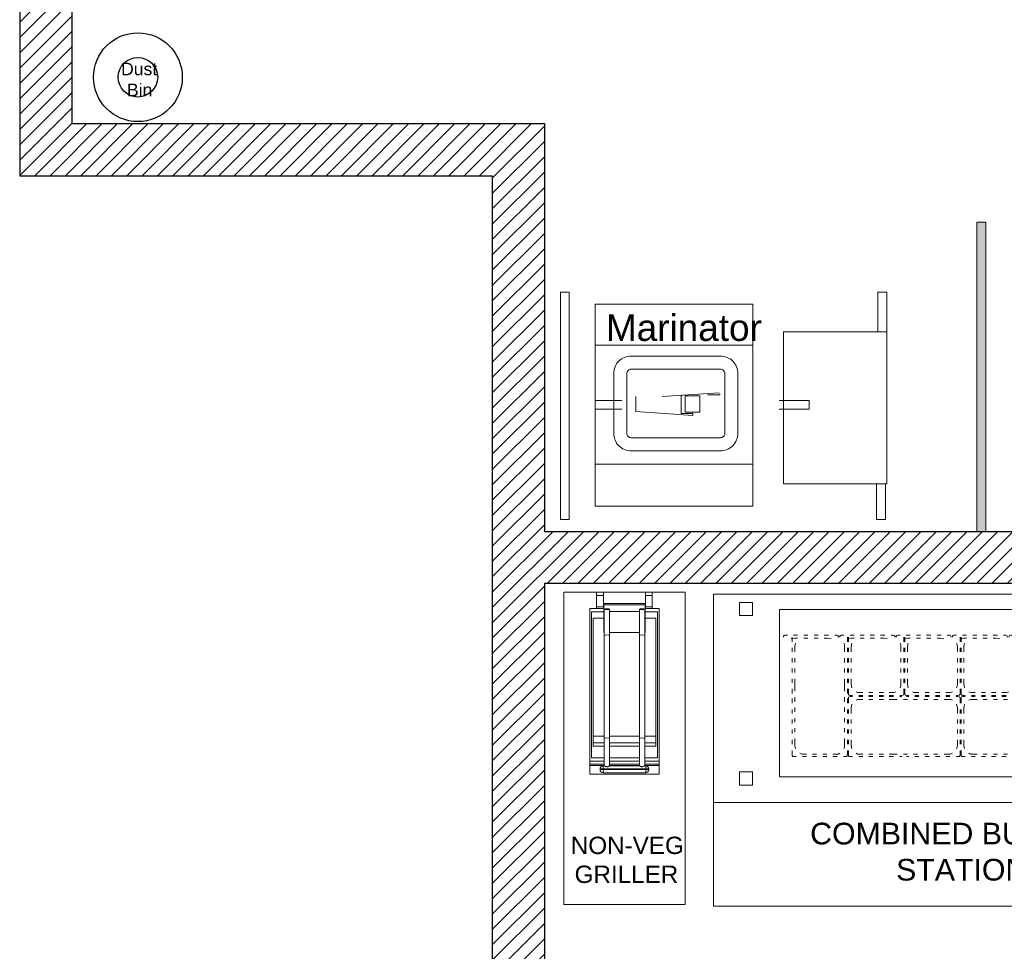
# Model space of a CAD drawing. Header units: millimetres. Extents: x -39166 to 36719, y -31650 to 11510.
# Tile 14 of 38: x -2129 to 709, y -23406 to -20721. Entities that reach past the tile are written whole.
import ezdxf

# ---------------------------------------------------------------- set-up
doc = ezdxf.new("R2010")
doc.units = ezdxf.units.MM
doc.header["$LTSCALE"] = 500
doc.header["$MEASUREMENT"] = 0
for name, color, linetype, lineweight in [('01_EXISTING WALL', 1, 'Continuous', 15), ('02_EQUIPMENT', 124, 'Continuous', 0), ('02_EQUIPMENT-NON VEG', 1, 'Continuous', 0), ('02_EQUIPMENT-TEXT', 7, 'Continuous', 0), ('boh partition', 7, 'Continuous', 5), ('TEXT-1', 7, 'Continuous', 5)]:
    doc.layers.add(name, color=color, linetype=linetype, lineweight=lineweight)
doc.styles.get("Standard").update_dxf_attribs({"font": 'arial.ttf', "height": 100})

# ---------------------------------------------------------------- blocks, each defined once
blk = doc.blocks.new('COMBINED BURGER STATION')
blk.add_line((0, 0), (0, -35.97))
for points in [[(-57, -35.97), (-57, 0), (0, 0), (0, -35.97), (-57, -35.97)], [(-53.99, -0.96), (-53.99, -2.47), (-52.48, -2.47), (-52.48, -0.96), (-53.99, -0.96)], [(-3.01, -0.96), (-3.01, -2.47), (-4.52, -2.47), (-4.52, -0.96), (-3.01, -0.96)], [(-7.62, -21.07), (-7.62, -1.76), (-49.38, -1.76), (-49.38, -21.07), (-7.62, -21.07), (-7.62, -19.64)], [(-48.75, -4.73), (-48.83, -4.77), (-48.92, -4.86), (-48.92, -4.94)], [(-48.46, -4.73), (-48.75, -4.73)], [(-47.62, -5.07), (-47.83, -5.11), (-48.04, -5.15)], [(-47.91, -4.94), (-47.91, -5.49)], [(-47.29, -4.73), (-47.75, -4.73)], [(-47.62, -5.07), (-47.29, -5.07)], [(-47.53, -5.65), (-47.58, -5.82), (-47.62, -6.07)], [(-46.11, -4.73), (-46.57, -4.73)], [(-46.57, -5.07), (-46.11, -5.07)], [(-44.94, -4.73), (-45.4, -4.73)], [(-45.4, -5.07), (-44.94, -5.07)], [(-43.73, -4.73), (-44.23, -4.73)], [(-44.23, -5.07), (-43.85, -5.07)], [(-43.43, -5.15), (-43.64, -5.11), (-43.85, -5.07)], [(-42.76, -4.73), (-43.01, -4.73)], [(-42.55, -4.94), (-42.6, -4.86), (-42.68, -4.77), (-42.76, -4.73)], [(-42.26, -4.73), (-42.34, -4.77), (-42.43, -4.86), (-42.43, -4.94)], [(-42.26, -4.73), (-41.97, -4.73)], [(-41.88, -6.07), (-41.88, -5.82), (-41.96, -5.65)], [(-41.55, -5.49), (-41.55, -4.94)], [(-41.13, -5.07), (-41.38, -5.11), (-41.55, -5.15)], [(-41.42, -5.49), (-41.42, -4.94)], [(-41.25, -4.73), (-40.79, -4.73)], [(-41.13, -5.07), (-40.79, -5.07)], [(-41.04, -5.65), (-41.08, -5.82), (-41.13, -6.07)], [(-40.08, -4.73), (-39.62, -4.73)], [(-40.08, -5.07), (-39.62, -5.07)], [(-38.91, -4.73), (-38.41, -4.73)], [(-38.91, -5.07), (-38.41, -5.07)], [(-37.74, -4.73), (-37.23, -4.73)], [(-37.74, -5.07), (-37.36, -5.07)], [(-36.98, -5.15), (-37.15, -5.11), (-37.36, -5.07)], [(-36.52, -4.73), (-36.27, -4.73)], [(-36.06, -4.94), (-36.1, -4.86), (-36.15, -4.77), (-36.27, -4.73)], [(-35.73, -4.73), (-35.85, -4.77), (-35.94, -4.86), (-35.94, -4.94)], [(-35.48, -4.73), (-35.73, -4.73)], [(-35.39, -6.07), (-35.39, -5.82), (-35.47, -5.65)], [(-34.64, -5.07), (-34.89, -5.11), (-35.06, -5.15)], [(-35.05, -4.94), (-35.05, -5.49)], [(-34.93, -4.94), (-34.93, -5.49)], [(-34.3, -4.73), (-34.76, -4.73)], [(-34.3, -5.07), (-34.64, -5.07)], [(-34.55, -5.65), (-34.59, -5.82), (-34.64, -6.07)], [(-33.13, -4.73), (-33.59, -4.73)], [(-33.13, -5.07), (-33.59, -5.07)], [(-31.92, -4.73), (-32.42, -4.73)], [(-31.92, -5.07), (-32.42, -5.07)], [(-30.74, -4.73), (-31.2, -4.73)], [(-30.87, -5.07), (-31.2, -5.07)], [(-30.45, -5.15), (-30.66, -5.11), (-30.87, -5.07)], [(-29.78, -4.73), (-30.03, -4.73)], [(-29.57, -4.94), (-29.61, -4.86), (-29.65, -4.77), (-29.78, -4.73)], [(-29.28, -4.73), (-29.36, -4.77), (-29.45, -4.86), (-29.45, -4.94)], [(-29.28, -4.73), (-28.98, -4.73)], [(-28.86, -6.07), (-28.9, -5.82), (-28.98, -5.65)], [(-28.15, -5.07), (-28.36, -5.11), (-28.57, -5.15)], [(-28.56, -5.49), (-28.56, -4.94)], [(-28.44, -5.49), (-28.44, -4.94)], [(-28.27, -4.73), (-27.81, -4.73)], [(-28.15, -5.07), (-27.81, -5.07)], [(-28.06, -5.65), (-28.1, -5.82), (-28.14, -6.07)], [(-27.1, -4.73), (-26.64, -4.73)], [(-27.1, -5.07), (-26.64, -5.07)], [(-25.93, -4.73), (-25.42, -4.73)], [(-25.93, -5.07), (-25.42, -5.07)], [(-24.75, -4.73), (-24.25, -4.73)], [(-24.75, -5.07), (-24.38, -5.07)], [(-23.96, -5.15), (-24.17, -5.11), (-24.38, -5.07)], [(-23.54, -4.73), (-23.29, -4.73)], [(-23.08, -4.94), (-23.12, -4.86), (-23.16, -4.77), (-23.29, -4.73)], [(-22.74, -4.73), (-22.87, -4.77), (-22.91, -4.86), (-22.95, -4.94)], [(-22.49, -4.73), (-22.74, -4.73)], [(-22.41, -6.07), (-22.41, -5.82), (-22.49, -5.65)], [(-22.07, -4.94), (-22.07, -5.49)], [(-21.66, -5.07), (-21.86, -5.11), (-22.07, -5.15)], [(-21.95, -4.94), (-21.95, -5.49)], [(-21.32, -4.73), (-21.78, -4.73)], [(-21.32, -5.07), (-21.66, -5.07)], [(-21.53, -5.65), (-21.61, -5.82), (-21.65, -6.07)], [(-20.11, -4.73), (-20.61, -4.73)], [(-20.11, -5.07), (-20.61, -5.07)], [(-18.93, -4.73), (-19.44, -4.73)], [(-18.93, -5.07), (-19.44, -5.07)], [(-17.76, -4.73), (-18.22, -4.73)], [(-17.89, -5.07), (-18.22, -5.07)], [(-17.47, -5.15), (-17.68, -5.11), (-17.89, -5.07)], [(-16.8, -4.73), (-17.05, -4.73)], [(-16.59, -4.94), (-16.63, -4.86), (-16.67, -4.77), (-16.8, -4.73)], [(-16.25, -4.73), (-16.38, -4.77), (-16.46, -4.86), (-16.46, -4.94)], [(-16.25, -4.73), (-16, -4.73)], [(-15.87, -6.07), (-15.92, -5.82), (-16, -5.65)], [(-15.58, -5.49), (-15.58, -4.94)], [(-15.16, -5.07), (-15.37, -5.11), (-15.58, -5.15)], [(-15.45, -5.49), (-15.45, -4.94)], [(-15.29, -4.73), (-14.83, -4.73)], [(-15.16, -5.07), (-14.83, -5.07)], [(-15.08, -5.65), (-15.12, -5.82), (-15.12, -6.07)], [(-14.12, -4.73), (-13.61, -4.73)], [(-14.12, -5.07), (-13.61, -5.07)], [(-12.9, -4.73), (-12.44, -4.73)], [(-12.9, -5.07), (-12.44, -5.07)], [(-11.73, -4.73), (-11.27, -4.73)], [(-11.73, -5.07), (-11.4, -5.07)], [(-10.98, -5.15), (-11.19, -5.11), (-11.4, -5.07)], [(-10.56, -4.73), (-10.31, -4.73)], [(-10.1, -4.94), (-10.1, -4.86), (-10.18, -4.77), (-10.31, -4.73)], [(-9.38, -6.07), (-9.42, -5.82), (-9.47, -5.65)], [(-9.09, -4.94), (-9.09, -5.49)], [(-47.91, -6.2), (-47.91, -6.66)], [(-47.62, -6.66), (-47.62, -6.07)], [(-41.88, -6.07), (-41.88, -6.66)], [(-41.55, -6.66), (-41.55, -6.2)], [(-41.42, -6.66), (-41.42, -6.2)], [(-41.13, -6.66), (-41.13, -6.07)], [(-35.39, -6.07), (-35.39, -6.66)], [(-35.05, -6.2), (-35.05, -6.66)], [(-34.93, -6.2), (-34.93, -6.66)], [(-34.64, -6.07), (-34.64, -6.66)], [(-28.86, -6.66), (-28.86, -6.07)], [(-28.56, -6.66), (-28.56, -6.2)], [(-28.44, -6.66), (-28.44, -6.2)], [(-28.14, -6.66), (-28.14, -6.07)], [(-22.41, -6.07), (-22.41, -6.66)], [(-22.07, -6.2), (-22.07, -6.66)], [(-21.95, -6.2), (-21.95, -6.66)], [(-21.65, -6.07), (-21.65, -6.66)], [(-15.87, -6.66), (-15.87, -6.07)], [(-15.58, -6.66), (-15.58, -6.2)], [(-15.45, -6.66), (-15.45, -6.2)], [(-15.12, -6.66), (-15.12, -6.07)], [(-9.38, -6.07), (-9.38, -6.66)], [(-9.09, -6.2), (-9.09, -6.66)], [(-47.91, -7.37), (-47.91, -7.87)], [(-47.62, -7.87), (-47.62, -7.37)], [(-41.88, -7.37), (-41.88, -7.87)], [(-41.55, -7.87), (-41.55, -7.37)], [(-41.42, -7.87), (-41.42, -7.37)], [(-41.13, -7.87), (-41.13, -7.37)], [(-35.39, -7.37), (-35.39, -7.87)], [(-35.05, -7.37), (-35.05, -7.87)], [(-34.93, -7.37), (-34.93, -7.87)], [(-34.64, -7.37), (-34.64, -7.87)], [(-28.86, -7.87), (-28.86, -7.37)], [(-28.56, -7.87), (-28.56, -7.37)], [(-28.44, -7.87), (-28.44, -7.37)], [(-28.14, -7.87), (-28.14, -7.37)], [(-22.41, -7.37), (-22.41, -7.87)], [(-22.07, -7.37), (-22.07, -7.87)], [(-21.95, -7.37), (-21.95, -7.87)], [(-21.65, -7.37), (-21.65, -7.87)], [(-15.87, -7.87), (-15.87, -7.37)], [(-15.58, -7.87), (-15.58, -7.37)], [(-15.45, -7.87), (-15.45, -7.37)], [(-15.12, -7.87), (-15.12, -7.37)], [(-9.38, -7.37), (-9.38, -7.87)], [(-9.09, -7.37), (-9.09, -7.87)], [(-47.91, -8.59), (-47.91, -9.05)], [(-47.62, -9.05), (-47.62, -8.59)], [(-41.88, -8.59), (-41.88, -9.05)], [(-41.55, -9.05), (-41.55, -8.59)], [(-41.42, -9.05), (-41.42, -8.59)], [(-41.13, -9.05), (-41.13, -8.59)], [(-35.39, -8.59), (-35.39, -9.05)], [(-35.05, -8.59), (-35.05, -9.05)], [(-34.93, -8.59), (-34.93, -9.05)], [(-34.64, -8.59), (-34.64, -9.05)], [(-28.86, -9.05), (-28.86, -8.59)], [(-28.56, -9.05), (-28.56, -8.59)], [(-28.44, -9.05), (-28.44, -8.59)], [(-28.14, -9.05), (-28.14, -8.59)], [(-22.41, -8.59), (-22.41, -9.05)], [(-22.07, -8.59), (-22.07, -9.05)], [(-21.95, -8.59), (-21.95, -9.05)], [(-21.65, -8.59), (-21.65, -9.05)], [(-15.87, -9.05), (-15.87, -8.59)], [(-15.58, -9.05), (-15.58, -8.59)], [(-15.45, -9.05), (-15.45, -8.59)], [(-15.12, -9.05), (-15.12, -8.59)], [(-9.38, -8.59), (-9.38, -9.05)], [(-9.09, -8.59), (-9.09, -9.05)], [(-47.91, -9.76), (-47.91, -10.22)], [(-47.62, -10.39), (-47.62, -9.76)], [(-41.88, -9.76), (-41.88, -10.39)], [(-41.55, -10.22), (-41.55, -9.76)], [(-41.42, -10.22), (-41.42, -9.76)], [(-41.13, -10.39), (-41.13, -9.76)], [(-35.39, -9.76), (-35.39, -10.39)], [(-35.05, -9.76), (-35.05, -10.22)], [(-34.93, -9.76), (-34.93, -10.22)], [(-34.64, -9.76), (-34.64, -10.39)], [(-28.86, -10.39), (-28.86, -9.76)], [(-28.56, -10.22), (-28.56, -9.76)], [(-28.44, -10.22), (-28.44, -9.76)], [(-28.14, -10.39), (-28.14, -9.76)], [(-22.41, -9.76), (-22.41, -10.39)], [(-22.07, -9.76), (-22.07, -10.22)], [(-21.95, -9.76), (-21.95, -10.22)], [(-21.65, -9.76), (-21.65, -10.39)], [(-15.87, -10.39), (-15.87, -9.76)], [(-15.58, -10.22), (-15.58, -9.76)], [(-15.45, -10.22), (-15.45, -9.76)], [(-15.12, -10.39), (-15.12, -9.76)], [(-9.38, -9.76), (-9.38, -10.39)], [(-9.09, -9.76), (-9.09, -10.22)], [(-47.91, -10.93), (-47.91, -11.47)], [(-47.62, -11.18), (-47.62, -10.39)], [(-41.88, -10.39), (-41.88, -11.18)], [(-41.55, -11.47), (-41.55, -10.93)], [(-41.42, -11.47), (-41.42, -10.93)], [(-41.13, -10.39), (-41.08, -10.6), (-41.04, -10.8)], [(-40.54, -11.27), (-40.37, -11.35), (-40.12, -11.35)], [(-40.12, -11.35), (-39.79, -11.35)], [(-39.07, -11.35), (-38.61, -11.35)], [(-37.9, -11.35), (-37.4, -11.35)], [(-36.73, -11.35), (-36.35, -11.35)], [(-36.35, -11.35), (-36.14, -11.35), (-35.98, -11.27)], [(-35.47, -10.8), (-35.39, -10.6), (-35.39, -10.39)], [(-35.05, -10.93), (-35.05, -11.47)], [(-34.93, -10.93), (-34.93, -11.47)], [(-34.64, -10.39), (-34.59, -10.6), (-34.55, -10.8)], [(-34.05, -11.27), (-33.88, -11.35), (-33.63, -11.35)], [(-33.3, -11.35), (-33.63, -11.35)], [(-32.12, -11.35), (-32.58, -11.35)], [(-30.91, -11.35), (-31.41, -11.35)], [(-29.86, -11.35), (-30.2, -11.35)], [(-29.86, -11.35), (-29.65, -11.35), (-29.44, -11.27)], [(-28.98, -10.8), (-28.9, -10.6), (-28.86, -10.39)], [(-28.56, -11.47), (-28.56, -10.93)], [(-28.44, -11.47), (-28.44, -10.93)], [(-28.14, -10.39), (-28.1, -10.6), (-28.06, -10.8)], [(-27.56, -11.27), (-27.35, -11.35), (-27.14, -11.35)], [(-27.14, -11.35), (-26.8, -11.35)], [(-26.09, -11.35), (-25.63, -11.35)], [(-24.92, -11.35), (-24.42, -11.35)], [(-23.75, -11.35), (-23.37, -11.35)], [(-23.37, -11.35), (-23.16, -11.35), (-22.95, -11.27)], [(-22.49, -10.8), (-22.41, -10.6), (-22.41, -10.39)], [(-22.07, -10.93), (-22.07, -11.47)], [(-21.95, -10.93), (-21.95, -11.47)], [(-21.65, -10.39), (-21.61, -10.6), (-21.53, -10.8)], [(-21.07, -11.27), (-20.86, -11.35), (-20.65, -11.35)], [(-20.31, -11.35), (-20.65, -11.35)], [(-19.1, -11.35), (-19.6, -11.35)], [(-17.93, -11.35), (-18.43, -11.35)], [(-16.88, -11.35), (-17.21, -11.35)], [(-16.88, -11.35), (-16.67, -11.35), (-16.46, -11.27)], [(-16, -10.8), (-15.92, -10.6), (-15.87, -10.39)], [(-15.58, -11.47), (-15.58, -10.93)], [(-15.45, -11.47), (-15.45, -10.93)], [(-15.12, -11.18), (-15.12, -10.39)], [(-9.38, -10.39), (-9.38, -11.18)], [(-9.09, -10.93), (-9.09, -11.47)], [(-47.91, -12.56), (-47.91, -12.02)], [(-47.62, -12.4), (-47.62, -11.89)], [(-41.88, -11.89), (-41.88, -12.4)], [(-41.55, -12.02), (-41.55, -12.56)], [(-41.42, -11.47), (-41.42, -11.56), (-41.34, -11.64), (-41.25, -11.68)], [(-41.25, -11.81), (-41.34, -11.85), (-41.42, -11.89), (-41.42, -12.02)], [(-41.25, -11.81), (-41.34, -11.85), (-41.42, -11.89), (-41.42, -12.02)], [(-41.42, -12.56), (-41.42, -12.02)], [(-41.25, -11.68), (-40.96, -11.68)], [(-40.96, -11.81), (-41.25, -11.81)], [(-40.12, -12.14), (-40.37, -12.14), (-40.54, -12.23)], [(-40.25, -11.68), (-39.79, -11.68)], [(-39.79, -11.81), (-40.25, -11.81)], [(-39.79, -12.14), (-40.12, -12.14)], [(-39.07, -11.68), (-38.61, -11.68)], [(-38.61, -11.81), (-39.07, -11.81)], [(-38.61, -12.14), (-39.07, -12.14)], [(-37.9, -11.68), (-37.4, -11.68)], [(-37.4, -11.81), (-37.9, -11.81)], [(-37.4, -12.14), (-37.9, -12.14)], [(-36.73, -11.68), (-36.23, -11.68)], [(-36.23, -11.81), (-36.73, -11.81)], [(-36.35, -12.14), (-36.73, -12.14)], [(-35.81, -12.14), (-36.35, -12.14)], [(-35.51, -11.68), (-35.26, -11.68)], [(-35.26, -11.81), (-35.51, -11.81)], [(-35.26, -11.68), (-35.14, -11.64), (-35.1, -11.56), (-35.05, -11.47)], [(-35.26, -11.68), (-35.14, -11.64), (-35.1, -11.56), (-35.05, -11.47)], [(-34.64, -12.14), (-35.1, -12.14)], [(-34.93, -11.47), (-34.93, -11.56), (-34.84, -11.64), (-34.72, -11.68)], [(-34.93, -11.47), (-34.93, -11.56), (-34.84, -11.64), (-34.72, -11.68)], [(-34.47, -11.68), (-34.72, -11.68)], [(-34.47, -11.81), (-34.72, -11.81)], [(-33.46, -12.14), (-33.92, -12.14)], [(-33.3, -11.68), (-33.76, -11.68)], [(-33.3, -11.81), (-33.76, -11.81)], [(-32.29, -12.14), (-32.75, -12.14)], [(-32.12, -11.68), (-32.58, -11.68)], [(-32.12, -11.81), (-32.58, -11.81)], [(-31.12, -12.14), (-31.58, -12.14)], [(-30.91, -11.68), (-31.41, -11.68)], [(-30.91, -11.81), (-31.41, -11.81)], [(-29.86, -12.14), (-30.41, -12.14)], [(-29.74, -11.68), (-30.2, -11.68)], [(-29.74, -11.81), (-30.2, -11.81)], [(-29.44, -12.23), (-29.65, -12.14), (-29.86, -12.14)], [(-28.77, -11.68), (-29.02, -11.68)], [(-28.77, -11.81), (-29.02, -11.81)], [(-28.77, -11.68), (-28.65, -11.64), (-28.6, -11.56), (-28.56, -11.47)], [(-28.56, -12.02), (-28.6, -11.89), (-28.65, -11.85), (-28.77, -11.81)], [(-28.56, -12.02), (-28.56, -12.56)], [(-28.44, -11.47), (-28.44, -11.56), (-28.35, -11.64), (-28.27, -11.68)], [(-28.27, -11.81), (-28.35, -11.85), (-28.44, -11.89), (-28.44, -12.02)], [(-28.44, -12.02), (-28.44, -12.56)], [(-28.27, -11.68), (-27.98, -11.68)], [(-28.27, -11.81), (-27.98, -11.81)], [(-27.14, -12.14), (-27.35, -12.14), (-27.56, -12.23)], [(-27.26, -11.68), (-26.8, -11.68)], [(-27.26, -11.81), (-26.8, -11.81)], [(-27.14, -12.14), (-26.59, -12.14)], [(-26.09, -11.68), (-25.63, -11.68)], [(-26.09, -11.81), (-25.63, -11.81)], [(-25.88, -12.14), (-25.42, -12.14)], [(-24.92, -11.68), (-24.42, -11.68)], [(-24.92, -11.81), (-24.42, -11.81)], [(-24.71, -12.14), (-24.25, -12.14)], [(-23.75, -11.68), (-23.24, -11.68)], [(-23.75, -11.81), (-23.24, -11.81)], [(-23.54, -12.14), (-23.08, -12.14)], [(-22.53, -11.68), (-22.28, -11.68)], [(-22.53, -11.81), (-22.28, -11.81)], [(-22.36, -12.14), (-21.9, -12.14)], [(-22.28, -11.68), (-22.16, -11.64), (-22.11, -11.56), (-22.07, -11.47)], [(-22.28, -11.68), (-22.16, -11.64), (-22.11, -11.56), (-22.07, -11.47)], [(-21.95, -11.47), (-21.9, -11.56), (-21.86, -11.64), (-21.74, -11.68)], [(-21.95, -11.47), (-21.9, -11.56), (-21.86, -11.64), (-21.74, -11.68)], [(-21.49, -11.68), (-21.74, -11.68)], [(-21.74, -11.81), (-21.49, -11.81)], [(-21.19, -12.14), (-20.65, -12.14)], [(-20.31, -11.68), (-20.77, -11.68)], [(-20.77, -11.81), (-20.31, -11.81)], [(-20.65, -12.14), (-20.31, -12.14)], [(-19.1, -11.68), (-19.6, -11.68)], [(-19.6, -11.81), (-19.1, -11.81)], [(-19.6, -12.14), (-19.1, -12.14)], [(-17.93, -11.68), (-18.43, -11.68)], [(-18.43, -11.81), (-17.93, -11.81)], [(-18.43, -12.14), (-17.93, -12.14)], [(-16.75, -11.68), (-17.21, -11.68)], [(-17.21, -11.81), (-16.75, -11.81)], [(-17.21, -12.14), (-16.88, -12.14)], [(-16.46, -12.23), (-16.67, -12.14), (-16.88, -12.14)], [(-15.79, -11.68), (-16.04, -11.68)], [(-16.04, -11.81), (-15.79, -11.81)], [(-15.79, -11.68), (-15.66, -11.64), (-15.62, -11.56), (-15.58, -11.47)], [(-15.58, -12.02), (-15.62, -11.89), (-15.66, -11.85), (-15.79, -11.81)], [(-15.58, -12.02), (-15.62, -11.89), (-15.66, -11.85), (-15.79, -11.81)], [(-15.58, -12.56), (-15.58, -12.02)], [(-15.45, -12.02), (-15.45, -12.56)], [(-15.12, -12.4), (-15.12, -11.89)], [(-9.38, -11.89), (-9.38, -12.4)], [(-9.09, -12.56), (-9.09, -12.02)], [(-47.91, -13.74), (-47.91, -13.28)], [(-47.62, -13.57), (-47.62, -13.07)], [(-41.88, -13.07), (-41.88, -13.57)], [(-41.55, -13.28), (-41.55, -13.74)], [(-41.42, -13.74), (-41.42, -13.28)], [(-41.04, -12.69), (-41.08, -12.9), (-41.13, -13.11)], [(-41.13, -13.74), (-41.13, -13.11)], [(-28.86, -13.11), (-28.9, -12.9), (-28.98, -12.69)], [(-28.86, -13.11), (-28.86, -13.74)], [(-28.56, -13.28), (-28.56, -13.74)], [(-28.44, -13.28), (-28.44, -13.74)], [(-28.06, -12.69), (-28.1, -12.9), (-28.14, -13.11)], [(-28.14, -13.11), (-28.14, -13.74)], [(-15.87, -13.11), (-15.92, -12.9), (-16, -12.69)], [(-15.87, -13.74), (-15.87, -13.11)], [(-15.58, -13.74), (-15.58, -13.28)], [(-15.45, -13.28), (-15.45, -13.74)], [(-15.12, -13.57), (-15.12, -13.07)], [(-9.38, -13.07), (-9.38, -13.57)], [(-9.09, -13.74), (-9.09, -13.28)], [(-47.91, -14.91), (-47.91, -14.45)], [(-47.62, -14.74), (-47.62, -14.28)], [(-41.88, -14.28), (-41.88, -14.74)], [(-41.55, -14.45), (-41.55, -14.91)], [(-41.42, -14.91), (-41.42, -14.45)], [(-41.13, -14.91), (-41.13, -14.45)], [(-28.86, -14.45), (-28.86, -14.91)], [(-28.56, -14.45), (-28.56, -14.91)], [(-28.44, -14.45), (-28.44, -14.91)], [(-28.14, -14.45), (-28.14, -14.91)], [(-15.87, -14.91), (-15.87, -14.45)], [(-15.58, -14.91), (-15.58, -14.45)], [(-15.45, -14.45), (-15.45, -14.91)], [(-15.12, -14.74), (-15.12, -14.28)], [(-9.38, -14.28), (-9.38, -14.74)], [(-9.09, -14.91), (-9.09, -14.45)], [(-47.91, -16.08), (-47.91, -15.62)], [(-47.62, -15.91), (-47.62, -15.45)], [(-41.88, -15.45), (-41.88, -15.91)], [(-41.55, -15.62), (-41.55, -16.08)], [(-41.42, -16.08), (-41.42, -15.62)], [(-41.13, -16.08), (-41.13, -15.62)], [(-28.86, -15.62), (-28.86, -16.08)], [(-28.56, -15.62), (-28.56, -16.08)], [(-28.44, -15.62), (-28.44, -16.08)], [(-28.14, -15.62), (-28.14, -16.08)], [(-15.87, -16.08), (-15.87, -15.62)], [(-15.58, -16.08), (-15.58, -15.62)], [(-15.45, -15.62), (-15.45, -16.08)], [(-15.12, -15.91), (-15.12, -15.45)], [(-9.38, -15.45), (-9.38, -15.91)], [(-9.09, -16.08), (-9.09, -15.62)], [(-47.91, -17.3), (-47.91, -16.79)], [(-47.62, -17.42), (-47.62, -16.63)], [(-41.88, -16.63), (-41.88, -17.42)], [(-41.55, -16.79), (-41.55, -17.3)], [(-41.42, -17.3), (-41.42, -16.79)], [(-41.13, -17.42), (-41.13, -16.79)], [(-28.86, -16.79), (-28.86, -17.42)], [(-28.56, -16.79), (-28.56, -17.3)], [(-28.44, -16.79), (-28.44, -17.3)], [(-28.14, -16.79), (-28.14, -17.42)], [(-15.87, -17.42), (-15.87, -16.79)], [(-15.58, -17.3), (-15.58, -16.79)], [(-15.45, -16.79), (-15.45, -17.3)], [(-15.12, -17.42), (-15.12, -16.63)], [(-9.38, -16.63), (-9.38, -17.42)], [(-9.09, -17.3), (-9.09, -16.79)], [(-47.91, -18.55), (-47.91, -18.01)], [(-47.62, -17.42), (-47.58, -17.67), (-47.53, -17.84)], [(-41.96, -17.84), (-41.88, -17.67), (-41.88, -17.42)], [(-41.55, -18.01), (-41.55, -18.55)], [(-41.42, -18.55), (-41.42, -18.01)], [(-41.13, -17.42), (-41.08, -17.67), (-41.04, -17.84)], [(-28.98, -17.84), (-28.9, -17.67), (-28.86, -17.42)], [(-28.56, -18.01), (-28.56, -18.55)], [(-28.44, -18.01), (-28.44, -18.55)], [(-28.14, -17.42), (-28.1, -17.67), (-28.06, -17.84)], [(-16, -17.84), (-15.92, -17.67), (-15.87, -17.42)], [(-15.58, -18.55), (-15.58, -18.01)], [(-15.45, -18.01), (-15.45, -18.55)], [(-15.12, -17.42), (-15.12, -17.67), (-15.08, -17.84)], [(-9.47, -17.84), (-9.42, -17.67), (-9.38, -17.42)], [(-9.09, -18.55), (-9.09, -18.01)], [(-47.91, -18.55), (-47.91, -18.64), (-47.83, -18.72), (-47.74, -18.72)], [(-47.45, -18.72), (-47.74, -18.72)], [(-47.03, -18.34), (-46.82, -18.43), (-46.61, -18.43)], [(-46.28, -18.72), (-46.74, -18.72)], [(-46.61, -18.43), (-46.28, -18.43)], [(-45.57, -18.43), (-45.1, -18.43)], [(-45.1, -18.72), (-45.57, -18.72)], [(-44.39, -18.43), (-43.93, -18.43)], [(-43.93, -18.72), (-44.39, -18.72)], [(-43.22, -18.43), (-42.84, -18.43)], [(-42.72, -18.72), (-43.22, -18.72)], [(-42.84, -18.43), (-42.63, -18.43), (-42.42, -18.34)], [(-41.75, -18.72), (-42.01, -18.72)], [(-41.75, -18.72), (-41.67, -18.72), (-41.59, -18.64), (-41.55, -18.55)], [(-41.42, -18.55), (-41.42, -18.64), (-41.34, -18.72), (-41.25, -18.72)], [(-40.96, -18.72), (-41.25, -18.72)], [(-40.54, -18.34), (-40.37, -18.43), (-40.12, -18.43)], [(-39.79, -18.72), (-40.25, -18.72)], [(-39.79, -18.43), (-40.12, -18.43)], [(-38.61, -18.43), (-39.07, -18.43)], [(-38.61, -18.72), (-39.07, -18.72)], [(-37.4, -18.43), (-37.9, -18.43)], [(-37.4, -18.72), (-37.9, -18.72)], [(-36.35, -18.43), (-36.73, -18.43)], [(-36.23, -18.72), (-36.73, -18.72)], [(-35.81, -18.43), (-36.35, -18.43)], [(-35.26, -18.72), (-35.51, -18.72)], [(-34.64, -18.43), (-35.1, -18.43)], [(-34.47, -18.72), (-34.72, -18.72)], [(-33.46, -18.43), (-33.92, -18.43)], [(-33.3, -18.72), (-33.76, -18.72)], [(-32.29, -18.43), (-32.75, -18.43)], [(-32.12, -18.72), (-32.58, -18.72)], [(-31.12, -18.43), (-31.58, -18.43)], [(-30.91, -18.72), (-31.41, -18.72)], [(-29.86, -18.43), (-30.41, -18.43)], [(-29.74, -18.72), (-30.2, -18.72)], [(-29.86, -18.43), (-29.65, -18.43), (-29.44, -18.34)], [(-28.77, -18.72), (-29.02, -18.72)], [(-28.77, -18.72), (-28.65, -18.72), (-28.6, -18.64), (-28.56, -18.55)], [(-28.44, -18.55), (-28.44, -18.64), (-28.35, -18.72), (-28.27, -18.72)], [(-28.27, -18.72), (-27.98, -18.72)], [(-27.56, -18.34), (-27.35, -18.43), (-27.14, -18.43)], [(-27.26, -18.72), (-26.8, -18.72)], [(-27.14, -18.43), (-26.59, -18.43)], [(-26.09, -18.72), (-25.63, -18.72)], [(-25.88, -18.43), (-25.42, -18.43)], [(-24.92, -18.72), (-24.42, -18.72)], [(-24.71, -18.43), (-24.25, -18.43)], [(-23.75, -18.72), (-23.24, -18.72)], [(-23.54, -18.43), (-23.08, -18.43)], [(-22.53, -18.72), (-22.28, -18.72)], [(-22.36, -18.43), (-21.9, -18.43)], [(-21.74, -18.72), (-21.49, -18.72)], [(-21.19, -18.43), (-20.65, -18.43)], [(-20.77, -18.72), (-20.31, -18.72)], [(-20.65, -18.43), (-20.31, -18.43)], [(-19.6, -18.43), (-19.1, -18.43)], [(-19.6, -18.72), (-19.1, -18.72)], [(-18.43, -18.43), (-17.93, -18.43)], [(-18.43, -18.72), (-17.93, -18.72)], [(-17.21, -18.43), (-16.88, -18.43)], [(-17.21, -18.72), (-16.75, -18.72)], [(-16.88, -18.43), (-16.67, -18.43), (-16.46, -18.34)], [(-16.04, -18.72), (-15.79, -18.72)], [(-15.79, -18.72), (-15.66, -18.72), (-15.62, -18.64), (-15.58, -18.55)], [(-15.45, -18.55), (-15.45, -18.64), (-15.37, -18.72), (-15.25, -18.72)], [(-15.25, -18.72), (-14.99, -18.72)], [(-14.58, -18.34), (-14.37, -18.43), (-14.16, -18.43), (-13.82, -18.43)], [(-14.28, -18.72), (-13.82, -18.72)], [(-13.11, -18.43), (-12.61, -18.43)], [(-13.11, -18.72), (-12.61, -18.72)], [(-11.9, -18.43), (-11.43, -18.43)], [(-11.9, -18.72), (-11.43, -18.72)], [(-10.72, -18.43), (-10.39, -18.43), (-10.18, -18.43), (-9.97, -18.34)], [(-10.72, -18.72), (-10.26, -18.72)], [(-9.55, -18.72), (-9.3, -18.72)], [(-9.3, -18.72), (-9.17, -18.72), (-9.09, -18.64), (-9.09, -18.55)], [(-53.99, -20.5), (-53.99, -22.01), (-52.48, -22.01), (-52.48, -20.5), (-53.99, -20.5)], [(-3.01, -20.5), (-3.01, -22.01), (-4.52, -22.01), (-4.52, -20.5), (-3.01, -20.5)], [(0, -24), (-57, -24)]]:
    blk.add_lwpolyline(points)
at = {"layer": '02_EQUIPMENT-TEXT', "insert": (-47.11, -26.35), "char_height": 2.5, "width": 37.0428, "attachment_point": 1}
blk.add_mtext('{\\W1.302277; }COMBINED BURGER \\P{\\W5.75878;  }STATION', dxfattribs=at)
blk = doc.blocks.new('NON-VEG GRILLER')
for p, q in [((-10.21, 35.61), (-10.21, 36)), ((-9.42, 36), (-10.21, 36)), ((-10.21, 35.61), (-10.21, 34.3)), ((-10.21, 35.61), (-9.42, 35.61)), ((-9.42, 36), (-9.42, 35.61)), ((-9.42, 34.3), (-9.42, 35.61)), ((-4.58, 35.61), (-4.58, 36)), ((-3.79, 36), (-4.58, 36)), ((-4.58, 35.61), (-4.58, 34.3)), ((-4.58, 35.61), (-3.79, 35.61)), ((-3.79, 36), (-3.79, 35.61)), ((-3.79, 34.3), (-3.79, 35.61)), ((-10.21, 34.1), (-11, 34.1)), ((-11, 15), (-11, 34.1)), ((-10.21, 34.1), (-10.21, 34.3)), ((-9.42, 34.3), (-10.21, 34.3)), ((-10.21, 34.1), (-9.42, 34.1)), ((-9.42, 34.3), (-9.42, 34.1)), ((-9.38, 34.1), (-9.42, 34.1)), ((-9.38, 34.51), (-9.38, 34.69)), ((-9.38, 34.69), (-4.62, 34.69)), ((-9.38, 34.51), (-9.38, 33.76)), ((-9.38, 34.51), (-4.62, 34.51)), ((-4.62, 34.69), (-4.62, 34.51)), ((-4.62, 33.76), (-4.62, 34.51)), ((-4.58, 34.1), (-4.62, 34.1)), ((-4.58, 34.1), (-4.58, 34.3)), ((-3.79, 34.3), (-4.58, 34.3)), ((-4.58, 34.1), (-3.79, 34.1)), ((-3.79, 34.3), (-3.79, 34.1)), ((-3, 34.1), (-3.79, 34.1)), ((-3, 16.49), (-3, 34.1)), ((-10.8, 33.71), (-9.38, 33.71)), ((-10.8, 16.89), (-10.8, 33.71)), ((-10.61, 33), (-10.61, 19.38)), ((-10.61, 33), (-9.38, 33)), ((-9.38, 33.76), (-9.38, 31.33)), ((-9.38, 33.76), (-9.33, 33.76)), ((-9.33, 34.02), (-9.33, 30.99)), ((-8.73, 34.02), (-8.73, 30.99)), ((-8.73, 33.76), (-5.27, 33.76)), ((-5.27, 30.99), (-5.27, 34.02)), ((-4.67, 30.99), (-4.67, 34.02)), ((-4.67, 33.76), (-4.62, 33.76)), ((-4.62, 31.33), (-4.62, 33.76)), ((-4.62, 33.71), (-3.2, 33.71)), ((-4.62, 33), (-3.39, 33)), ((-3.39, 33), (-3.39, 19.38)), ((-3.2, 33.71), (-3.2, 16.89)), ((-9.38, 31.33), (-9.33, 31.33)), ((-9.33, 30.99), (-9.33, 19.11)), ((-8.73, 31.33), (-5.27, 31.33)), ((-8.73, 30.99), (-8.73, 19.11)), ((-5.27, 19.11), (-5.27, 30.99)), ((-4.67, 31.33), (-4.62, 31.33)), ((-4.67, 19.11), (-4.67, 30.99)), ((-10.61, 19.38), (-10.61, 18.63)), ((-10.61, 19.38), (-9.33, 19.38)), ((-8.73, 19.38), (-5.27, 19.38)), ((-4.67, 19.38), (-3.39, 19.38)), ((-3.39, 18.63), (-3.39, 19.38)), ((-10.61, 18.63), (-10.61, 18.22)), ((-9.33, 18.63), (-10.61, 18.63)), ((-10.61, 18.22), (-9.33, 18.22)), ((-9.33, 19.11), (-9.33, 15.96)), ((-8.73, 19.11), (-8.73, 15.96)), ((-5.27, 18.63), (-8.73, 18.63)), ((-8.73, 18.22), (-5.27, 18.22)), ((-5.27, 15.96), (-5.27, 19.11)), ((-4.67, 15.96), (-4.67, 19.11)), ((-3.39, 18.63), (-4.67, 18.63)), ((-4.67, 18.22), (-3.39, 18.22)), ((-3.39, 18.22), (-3.39, 18.63)), ((-9.33, 16.49), (-11, 16.49)), ((-9.33, 16.15), (-11, 16.15)), ((-9.33, 16.01), (-11, 16.01)), ((-9.33, 16.89), (-10.8, 16.89)), ((-9.46, 15.96), (-9.46, 15.62)), ((-9.32, 15.96), (-9.46, 15.96)), ((-9.32, 15.96), (-9.31, 15.96)), ((-9.31, 15.96), (-9.3, 15.95)), ((-9.3, 15.95), (-9.28, 15.95)), ((-9.28, 15.95), (-9.26, 15.94)), ((-9.26, 15.94), (-9.24, 15.93)), ((-9.24, 15.93), (-9.22, 15.91)), ((-9.22, 15.91), (-9.19, 15.9)), ((-9.19, 15.9), (-9.16, 15.89)), ((-8.9, 15.89), (-8.87, 15.9)), ((-8.87, 15.9), (-8.84, 15.91)), ((-8.84, 15.91), (-8.82, 15.93)), ((-8.82, 15.93), (-8.79, 15.94)), ((-8.79, 15.94), (-8.78, 15.95)), ((-8.78, 15.95), (-8.76, 15.95)), ((-8.76, 15.95), (-8.75, 15.96)), ((-8.75, 15.96), (-8.74, 15.96)), ((-5.26, 15.96), (-8.74, 15.96)), ((-5.27, 16.89), (-8.73, 16.89)), ((-5.27, 16.49), (-8.73, 16.49)), ((-5.27, 16.15), (-8.73, 16.15)), ((-5.27, 16.01), (-8.73, 16.01)), ((-5.26, 15.96), (-5.25, 15.96)), ((-5.25, 15.96), (-5.24, 15.95)), ((-5.24, 15.95), (-5.22, 15.95)), ((-5.22, 15.95), (-5.21, 15.94)), ((-5.21, 15.94), (-5.18, 15.93)), ((-5.18, 15.93), (-5.16, 15.91)), ((-5.16, 15.91), (-5.13, 15.9)), ((-5.13, 15.9), (-5.1, 15.89)), ((-4.84, 15.89), (-4.81, 15.9)), ((-4.81, 15.9), (-4.78, 15.91)), ((-4.78, 15.91), (-4.76, 15.93)), ((-4.76, 15.93), (-4.74, 15.94)), ((-4.74, 15.94), (-4.72, 15.95)), ((-4.72, 15.95), (-4.7, 15.95)), ((-4.7, 15.95), (-4.69, 15.96)), ((-4.69, 15.96), (-4.68, 15.96)), ((-4.54, 15.96), (-4.68, 15.96)), ((-3.2, 16.89), (-4.67, 16.89)), ((-3, 16.49), (-4.67, 16.49)), ((-3, 16.15), (-4.67, 16.15)), ((-3, 16.01), (-4.67, 16.01)), ((-4.54, 15.62), (-4.54, 15.96)), ((-3, 16.15), (-3, 16.49)), ((-3, 16.01), (-3, 16.15)), ((-3, 15), (-3, 16.01)), ((-3, 15), (-11, 15)), ((-9.82, 15.61), (-9.82, 15.53)), ((-9.82, 15.53), (-9.82, 15.52)), ((-9.46, 15.62), (-4.54, 15.62)), ((-9.46, 15.54), (-9.46, 15.62)), ((-9.46, 15.54), (-9.46, 15.17)), ((-4.54, 15.54), (-9.46, 15.54)), ((-9.46, 15.17), (-9.46, 15.17)), ((-9.46, 15.17), (-4.54, 15.17)), ((-9.46, 15.17), (-9.46, 15.17)), ((-4.54, 15.17), (-9.46, 15.17)), ((-4.54, 15.17), (-9.46, 15.17)), ((-9.16, 15.89), (-9.13, 15.88)), ((-9.13, 15.88), (-9.1, 15.87)), ((-9.1, 15.87), (-9.06, 15.86)), ((-9.06, 15.86), (-9.03, 15.86)), ((-9.03, 15.86), (-9, 15.86)), ((-9, 15.86), (-8.96, 15.87)), ((-8.96, 15.87), (-8.93, 15.88)), ((-8.93, 15.88), (-8.9, 15.89)), ((-5.1, 15.89), (-5.07, 15.88)), ((-5.07, 15.88), (-5.04, 15.87)), ((-5.04, 15.87), (-5, 15.86)), ((-5, 15.86), (-4.97, 15.86)), ((-4.97, 15.86), (-4.94, 15.86)), ((-4.94, 15.86), (-4.9, 15.87)), ((-4.9, 15.87), (-4.87, 15.88)), ((-4.87, 15.88), (-4.84, 15.89)), ((-4.54, 15.62), (-4.54, 15.54)), ((-4.54, 15.17), (-4.54, 15.54)), ((-4.54, 15.17), (-4.54, 15.17)), ((-4.54, 15.17), (-4.54, 15.17)), ((-4.18, 15.53), (-4.18, 15.61)), ((-4.18, 15.52), (-4.18, 15.53))]:
    blk.add_line(p, q)
blk.add_lwpolyline([(-14, 36), (0, 36), (0, 0), (-14, 0)], close=True)
for centre, start, end in [((-9.46, 15.61), 90, 180), ((-4.54, 15.61), 0, 90), ((-9.46, 15.52), 180, 270), ((-4.54, 15.52), 270, 0)]:
    blk.add_arc(centre, 0.355, start, end)
for centre in [(-9.03, 34.02), (-4.97, 34.02)]:
    blk.add_ellipse(centre, major_axis=(0.296, 0), ratio=0.139173)
for centre, major_axis, ratio, start_param, end_param in [((-9.03, 30.99), (-0.296, 0), 0.221255, 3.141593, 6.283185), ((-4.97, 30.99), (-0.296, 0), 0.221255, 3.141593, 6.283185), ((-9.03, 19.11), (-0.296, 0), 0.302685, 3.141593, 6.283185), ((-4.97, 19.11), (-0.296, 0), 0.302685, 3.141593, 6.283185), ((-9.46, 15.61), (-0.355, 0), 0.034899, 4.712389, 6.283185), ((-9.46, 15.53), (-0.355, 0), 0.034899, -1.570796, 0), ((-9.46, 15.53), (0.355, 0), 0.999391, 3.141593, 4.712389), ((-9.46, 15.52), (0.355, 0), 0.999391, 3.141593, 4.712389), ((-4.54, 15.61), (0.355, 0), 0.034899, 0, 1.570796), ((-4.54, 15.53), (-0.355, 0), 0.034899, 3.141593, 4.712389), ((-4.54, 15.53), (0.355, 0), 0.999391, 4.712389, 6.283185), ((-4.54, 15.52), (-0.355, 0), 0.999391, 1.570796, 3.141593)]:
    blk.add_ellipse(centre, major_axis=major_axis, ratio=ratio, start_param=start_param, end_param=end_param)
at = {"layer": '02_EQUIPMENT-TEXT', "insert": (-16.87, 7.8), "char_height": 2, "width": 20.0117, "attachment_point": 1}
blk.add_mtext('{\\W4.740442; }NON-VEG\\P{\\W5.307226; }GRILLER', dxfattribs=at)
blk = doc.blocks.new('SSSSS')
at = {"layer": '02_EQUIPMENT-NON VEG'}
for p, q in [((-5340.21, -6682.99), (-5340.21, -6683.98)), ((-5335.7, -6682.99), (-5340.21, -6682.99)), ((-5335.7, -6683.98), (-5340.21, -6683.98)), ((-5314.42, -6683.14), (-5318.46, -6683.14)), ((-5314.42, -6683.14), (-5314.42, -6684.13)), ((-5314.42, -6684.13), (-5318.46, -6684.13)), ((-5326.91, -6691.79), (-5327.9, -6691.79)), ((-5327.9, -6695.19), (-5327.9, -6691.79)), ((-5326.91, -6695.19), (-5326.91, -6691.79)), ((-5338.86, -6698.19), (-5338.86, -6716.06)), ((-5335.14, -6698.19), (-5338.86, -6698.19)), ((-5335.14, -6698.19), (-5315.94, -6698.19)), ((-5334.19, -6716.06), (-5334.19, -6698.19)), ((-5320.69, -6698.19), (-5320.69, -6716.06)), ((-5315.94, -6698.19), (-5315.94, -6716.06)), ((-5328.79, -6701.99), (-5328.35, -6708.46)), ((-5328.65, -6701.91), (-5328.57, -6701.91)), ((-5328.57, -6701.91), (-5328.57, -6703.31)), ((-5326.66, -6711.46), (-5326.22, -6704.99)), ((-5326.44, -6706.31), (-5326.44, -6704.99)), ((-5326.44, -6704.99), (-5326.22, -6704.99)), ((-5328.57, -6706.31), (-5326.44, -6706.31)), ((-5328.35, -6711.46), (-5326.66, -6711.46)), ((-5327.9, -6713.06), (-5327.9, -6716.04)), ((-5326.91, -6713.06), (-5326.91, -6716.04)), ((-5338.86, -6716.06), (-5335.14, -6716.06)), ((-5319.66, -6716.06), (-5335.14, -6716.06)), ((-5315.94, -6716.06), (-5319.66, -6716.06)), ((-5340.21, -6720.03), (-5340.21, -6719.04)), ((-5314.42, -6719.04), (-5340.21, -6719.04)), ((-5314.42, -6720.03), (-5314.42, -6719.04)), ((-5314.42, -6720.03), (-5340.21, -6720.03))]:
    blk.add_line(p, q, dxfattribs=at)
for points in [[(-5335.7, -6694.7), (-5318.46, -6694.7), (-5318.46, -6682.99), (-5335.7, -6682.99)], [(-5328.43, -6704.18), (-5326.59, -6704.18), (-5326.59, -6705.87), (-5328.43, -6705.87)]]:
    blk.add_lwpolyline(points, close=True, dxfattribs=at)
for points in [[(-5330.97, -6713.97), (-5324.19, -6713.97, 0.414214), (-5322.2, -6711.99), (-5322.2, -6701.86, 0.414214), (-5324.19, -6699.88), (-5330.97, -6699.88, 0.414214), (-5332.96, -6701.86), (-5332.96, -6711.99, 0.414214)], [(-5330.97, -6712.48), (-5324.19, -6712.48, 0.414214), (-5323.69, -6711.99), (-5323.69, -6701.86, 0.414214), (-5324.19, -6701.37), (-5330.97, -6701.37, 0.414214), (-5331.47, -6701.86), (-5331.47, -6711.99, 0.414214)]]:
    blk.add_lwpolyline(points, format="xyb", close=True, dxfattribs=at)
at = {"layer": '02_EQUIPMENT-NON VEG', "insert": (-5337.67, -6714.86), "char_height": 3, "width": 16.1807, "attachment_point": 1, "rotation": 90}
blk.add_mtext('Marinator', dxfattribs=at)
blk = doc.blocks.new('*U61')
at = {"layer": 'boh partition'}
h = blk.add_hatch(color=256, dxfattribs=at)
h.dxf.hatch_style = 1
h.paths.add_polyline_path([(-22.2, 1172), (3.2, 1171.9), (0.8, 280.9), (-24.6, 281)])
blk.add_lwpolyline([(-22.2, 1172), (3.2, 1171.9), (0.8, 280.9), (-24.6, 281)], close=True, dxfattribs=at)
blk = doc.blocks.new('dustbinnn')
at = {"layer": '02_EQUIPMENT', "color": 54, "lineweight": 25}
for radius in [6, 2.67]:
    blk.add_circle((84691.42, 31666.63, 0), radius, dxfattribs=at)
at = {"layer": '02_EQUIPMENT', "color": 54, "lineweight": 25, "insert": (84685.31, 31668.6, 0), "char_height": 1.6996, "width": 12.3521, "attachment_point": 1}
blk.add_mtext('{\\W5.813871; }Dust\\P{\\W7.016858; }Bin', dxfattribs=at)

msp = doc.modelspace()

# ---------------------------------------------------------------- hatches: boundary and pattern name
at = {"layer": 'TEXT-1', "ltscale": 0.05}
h = msp.add_hatch(dxfattribs=at)
h.set_pattern_fill('ANSI31', color=251, scale=250)
h.set_pattern_definition([(45, (0, -26510.11), (-22.09709, 22.09709), [])])
h.paths.add_polyline_path([(3220.92, -15833.1), (-2129.08, -15833.1), (-2129.08, -21170.6), (-766.58, -21170.6), (-766.58, -28183.1), (7783.42, -28183.1), (7783.42, -24808.1), (5945.92, -24808.1), (5945.92, -20858.1), (5170.92, -20858.1), (5170.92, -15833.1), (4120.92, -15833.1), (4120.92, -15983.1), (5020.92, -15983.1), (5020.92, -21008.1), (5795.92, -21008.1), (5795.92, -22283.1), (5795.92, -22433.1), (5795.92, -24958.1), (7633.42, -24958.1), (7633.42, -27133.1), (7633.42, -27283.1), (7633.42, -28033.1), (4583.42, -28033.1), (4583.42, -28183.1), (433.42, -28183.1), (433.42, -28033.1), (358.42, -28033.1), (-616.58, -28033.1), (-616.58, -25620.6), (1292.91, -25620.6), (1292.93, -25470.6), (-616.58, -25470.6), (-616.58, -22345.6), (3833.42, -22345.6), (3833.42, -22195.6), (-616.58, -22195.6), (-616.58, -21020.6), (-1979.08, -21020.6), (-1979.08, -19283.1), (-1979.08, -19133.1), (-1979.08, -15983.1), (-179.08, -15983.1), (-29.08, -15983.1), (3220.92, -15983.1)])

# ---------------------------------------------------------------- linework, layer by layer
for p, q in [((-2129.08, -15833.1), (-2129.08, -21170.6)), ((-1979.08, -19283.1), (-1979.08, -21020.6)), ((-1979.08, -21020.6), (-616.58, -21020.6)), ((-616.58, -21020.6), (-616.58, -22195.6)), ((-2129.08, -21170.6), (-766.58, -21170.6)), ((-766.58, -21170.6), (-766.58, -28183.1)), ((-616.58, -22195.6), (3833.42, -22195.6)), ((-616.58, -22345.6), (-616.58, -25470.6)), ((3833.42, -22345.6), (-616.58, -22345.6))]:
    msp.add_line(p, q)
msp.add_lwpolyline([(-1979.08, -15983.1), (-1979.08, -21020.6), (-616.58, -21020.6), (-616.58, -22195.6), (3833.42, -22195.6), (3833.42, -22345.6), (-616.58, -22345.6), (-616.58, -25470.6), (1292.92, -25470.6), (1292.92, -25620.6), (-616.58, -25620.6), (-616.58, -28033.1), (7633.42, -28033.1), (7633.42, -24958.1), (5795.92, -24958.1), (5795.92, -22433.1), (4995.92, -22433.1), (4995.92, -22283.1), (5795.92, -22283.1), (5795.92, -21008.1), (5020.92, -21007.1), (5021.22, -15983.11)], dxfattribs=at)

# ---------------------------------------------------------------- block references
at = {"rotation": 0.1521783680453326}
msp.add_blockref('*U61', (655.88, -22476.55), dxfattribs=at)
at = {"layer": '01_EXISTING WALL', "xscale": 21.336, "yscale": 21.336, "zscale": 21.336}
msp.add_blockref('dustbinnn', (-1808764.38, -696526.07, 0), dxfattribs=at)
at = {"layer": '02_EQUIPMENT-NON VEG', "xscale": 25.4, "yscale": 25.4, "zscale": 25.4, "rotation": 269.9999999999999}
msp.add_blockref('SSSSS', (170118.31, -157147.45), dxfattribs=at)
at = {"layer": '02_EQUIPMENT-NON VEG', "xscale": 25, "yscale": 25, "zscale": 25}
for name, p in [('NON-VEG GRILLER', (-210.58, -23270.6)), ('COMBINED BURGER STATION', (1295.92, -22376.6))]:
    msp.add_blockref(name, p, dxfattribs=at)

doc.saveas('drawing.dxf')
